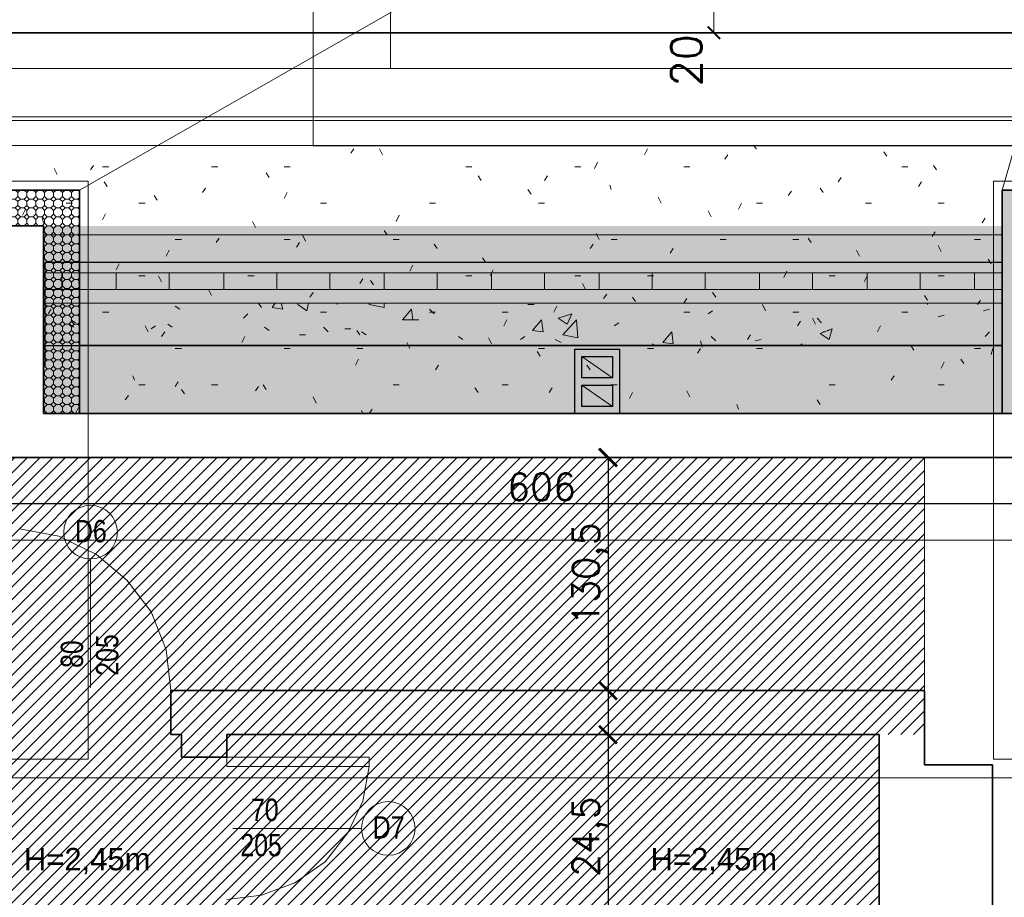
# Model space of a CAD drawing. Header units: millimetres. Extents: x -587 to 33545, y -26688 to 22494.
# Tile 56 of 256: x 9697 to 10247, y 6704 to 7195. Entities that reach past the tile are written whole.
import ezdxf
from ezdxf.lldxf.tags import DXFTag

# ---------------------------------------------------------------- set-up
doc = ezdxf.new("R2010")
doc.units = ezdxf.units.MM
doc.header["$MEASUREMENT"] = 0
for name, color, linetype, lineweight in [('A_istniejące ściany', 7, 'Continuous', 35), ('A_izolacja', 5, 'Continuous', 9), ('A_l.przekrojowa', 7, 'Continuous', 30), ('A_l.przerywana', 250, 'ICAD_ISO03W100', 9), ('A_l.widokowa', 250, 'Continuous', 18), ('l.przerywana', 104, 'ICAD_ISO03W100', 5), ('l.widokowa', 140, 'Continuous', 15), ('Nowe_820-G Rysunki Obrazki_Nr_pióra__1', 7, 'Continuous', 13), ('Nowe_820-G Rysunki Obrazki_Nr_pióra__101', 252, 'Continuous', 5), ('Nowe_820-G Rysunki Obrazki_Nr_pióra__19', 255, 'Continuous', 0), ('Nowe_820-G Rysunki Obrazki_Nr_pióra__22', 8, 'Continuous', 25), ('Nowe_820-G Rysunki Obrazki_Nr_pióra__23', 7, 'Continuous', 15), ('wymiarowanie', 176, 'Continuous', 9)]:
    doc.layers.add(name, color=color, linetype=linetype, lineweight=lineweight)
doc.layers.add('UWAGI_podłoga na legarachdo rozbiórki', color=254, linetype='Continuous', lineweight=13, plot=False)
doc.styles.add('styl2', font='simplex.shx')
doc.styles.add('STYL_AUTOMATYCZNY_12', font='txt', dxfattribs={"width": 0.79588})
doc.styles.add('STYL_AUTOMATYCZNY_15', font='txt', dxfattribs={"width": 0.7958})
doc.styles.add('STYL_AUTOMATYCZNY_17', font='txt', dxfattribs={"width": 0.8056})
doc.styles.add('STYL_AUTOMATYCZNY_18', font='txt', dxfattribs={"width": 0.7957})
doc.styles.add('STYL_AUTOMATYCZNY_6', font='txt', dxfattribs={"width": 0.9924})
tags = doc.linetypes.add('ICAD_ISO03W100', pattern=[30, 12, -18]).pattern_tags.tags
tags[6:7] = [DXFTag(74, 4), DXFTag(75, 0), DXFTag(340, '0'), DXFTag(46, 1.0), DXFTag(50, 0.0), DXFTag(44, 0.0), DXFTag(45, 0.0)]
tags[4:5] = [DXFTag(74, 4), DXFTag(75, 0), DXFTag(340, '0'), DXFTag(46, 1.0), DXFTag(50, 0.0), DXFTag(44, 0.0), DXFTag(45, 0.0)]
doc.dimstyles.new('Kopia I_1.100', dxfattribs={"dimtxt": 15, "dimasz": 10, "dimexe": 5, "dimexo": 1, "dimgap": 1.5, "dimtad": 1, "dimdec": 1, "dimrnd": 0.5, "dimtxsty": 'styl2', "dimblk": 'ARCHTICK', "dimcen": 5, "dimadec": 0, "dimazin": 0, "dimtfac": 1, "dimtdec": 1, "dimtmove": 0, "dimatfit": 3, "dimldrblk": 'ARCHTICK', "dimfxl": 10, "dimfxlon": 1, "dimarcsym": 0})
doc.dimstyles.new('Skala 1-100', dxfattribs={"dimtxt": 17, "dimasz": 7, "dimexe": 1, "dimexo": 1, "dimgap": 1.5, "dimtad": 1, "dimdec": 1, "dimrnd": 0.5, "dimtxsty": 'styl2', "dimblk": 'ARCHTICK', "dimcen": 7, "dimadec": 0, "dimazin": 0, "dimtfac": 1, "dimtdec": 1, "dimtmove": 1, "dimatfit": 3, "dimldrblk": 'ARCHTICK', "dimfxl": 15, "dimfxlon": 1, "dimlwd": -1, "dimlwe": -1, "dimarcsym": 0})

# ---------------------------------------------------------------- blocks, each defined once
blk = doc.blocks.new('_ArchTick')
at = {"color": 0, "linetype": 'ByBlock', "const_width": 0.15}
blk.add_lwpolyline([(-0.5, -0.5), (0.5, 0.5)], dxfattribs=at)
blk = doc.blocks.new('*D1863')
at = {"layer": 'Defpoints', "color": 0}
for p in [(10047.43, 6950.42), (10025.8, 6820.04), (10047.43, 6820.04)]:
    blk.add_point(p, dxfattribs=at)
at = {"layer": 'wymiarowanie', "color": 0, "lineweight": -2}
for p, q in [((10035.8, 6950.42), (10020.8, 6950.42)), ((10025.8, 6950.42), (10025.8, 6820.04)), ((10035.8, 6820.04), (10020.8, 6820.04))]:
    blk.add_line(p, q, dxfattribs=at)
at = {"layer": 'wymiarowanie', "color": 0, "lineweight": -2, "xscale": 10, "yscale": 10, "zscale": 10}
for p, rotation in [((10025.8, 6950.42), 90), ((10025.8, 6820.04), 270)]:
    blk.add_blockref('_ArchTick', p, dxfattribs=dict(at, rotation=rotation))
at = {"layer": 'wymiarowanie', "color": 0, "insert": (10015.73, 6885.23), "char_height": 15, "attachment_point": 5, "rotation": 90, "style": 'styl2'}
blk.add_mtext('130,5', dxfattribs=at)
blk = doc.blocks.new('*D1864')
at = {"layer": 'Defpoints', "color": 0}
for p in [(10047.43, 6820.04), (10025.8, 6795.48), (10046.43, 6795.48)]:
    blk.add_point(p, dxfattribs=at)
at = {"layer": 'wymiarowanie', "color": 0, "lineweight": -2}
for p, q in [((10035.8, 6820.04), (10020.8, 6820.04)), ((10025.8, 6820.04), (10025.8, 6795.48)), ((10035.8, 6795.48), (10020.8, 6795.48)), ((10025.8, 6795.48), (10025.8, 6717.4))]:
    blk.add_line(p, q, dxfattribs=at)
at = {"layer": 'wymiarowanie', "color": 0, "lineweight": -2, "xscale": 10, "yscale": 10, "zscale": 10}
for p, rotation in [((10025.8, 6820.04), 90), ((10025.8, 6795.48), 270)]:
    blk.add_blockref('_ArchTick', p, dxfattribs=dict(at, rotation=rotation))
at = {"layer": 'wymiarowanie', "color": 0, "insert": (10015.73, 6738.38), "char_height": 15, "attachment_point": 5, "rotation": 90, "style": 'styl2'}
blk.add_mtext('24,5', dxfattribs=at)
blk = doc.blocks.new('*D1865')
at = {"layer": 'Defpoints', "color": 0}
for p in [(10046.43, 6795.48), (10025.8, 6350.14), (10049.09, 6350.14)]:
    blk.add_point(p, dxfattribs=at)
at = {"layer": 'wymiarowanie', "color": 0, "lineweight": -2}
for p, q in [((10035.8, 6795.48), (10020.8, 6795.48)), ((10025.8, 6795.48), (10025.8, 6350.14)), ((10035.8, 6350.14), (10020.8, 6350.14))]:
    blk.add_line(p, q, dxfattribs=at)
at = {"layer": 'wymiarowanie', "color": 0, "lineweight": -2, "xscale": 10, "yscale": 10, "zscale": 10}
for p, rotation in [((10025.8, 6795.48), 90), ((10025.8, 6350.14), 270)]:
    blk.add_blockref('_ArchTick', p, dxfattribs=dict(at, rotation=rotation))
at = {"layer": 'wymiarowanie', "color": 0, "insert": (10015.73, 6610.38), "char_height": 15, "attachment_point": 5, "rotation": 90, "style": 'styl2'}
blk.add_mtext('445,5', dxfattribs=at)
blk = doc.blocks.new('*D1870')
at = {"layer": 'Defpoints', "color": 0}
for p in [(9685.55, 6950.42), (10291.76, 6950.42), (10291.76, 6924.64)]:
    blk.add_point(p, dxfattribs=at)
at = {"layer": 'wymiarowanie', "color": 0, "lineweight": -2}
for p, q in [((9685.55, 6934.64), (9685.55, 6919.64)), ((10291.76, 6934.64), (10291.76, 6919.64)), ((9685.55, 6924.64), (10291.76, 6924.64))]:
    blk.add_line(p, q, dxfattribs=at)
at = {"layer": 'wymiarowanie', "color": 0, "lineweight": -2, "xscale": 10, "yscale": 10, "zscale": 10, "rotation": 180}
blk.add_blockref('_ArchTick', (9685.55, 6924.64), dxfattribs=at)
at = {"layer": 'wymiarowanie', "color": 0, "lineweight": -2, "xscale": 10, "yscale": 10, "zscale": 10}
blk.add_blockref('_ArchTick', (10291.76, 6924.64), dxfattribs=at)
at = {"layer": 'wymiarowanie', "color": 0, "insert": (9988.65, 6934.01), "char_height": 15, "attachment_point": 5, "style": 'styl2'}
blk.add_mtext('606', dxfattribs=at)
blk = doc.blocks.new('*D1879')
at = {"layer": 'Defpoints', "color": 0}
for p in [(10109.65, 7208.02), (10085.05, 7188.02), (10109.65, 7188.02)]:
    blk.add_point(p, dxfattribs=at)
at = {"layer": 'wymiarowanie', "color": 0}
for p, q in [((10100.05, 7208.02), (10084.05, 7208.02)), ((10085.05, 7208.02), (10085.05, 7188.02)), ((10100.05, 7188.02), (10084.05, 7188.02))]:
    blk.add_line(p, q, dxfattribs=at)
at = {"layer": 'wymiarowanie', "color": 0, "xscale": 7, "yscale": 7, "zscale": 7}
for p, rotation in [((10085.05, 7208.02), 90), ((10085.05, 7188.02), -90.00000000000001)]:
    blk.add_blockref('_ArchTick', p, dxfattribs=dict(at, rotation=rotation))
at = {"layer": 'wymiarowanie', "color": 0, "insert": (10069.65, 7172.63), "char_height": 17, "attachment_point": 5, "rotation": 90, "style": 'styl2'}
blk.add_mtext('20', dxfattribs=at)

msp = doc.modelspace()

# ---------------------------------------------------------------- hatches: boundary and pattern name
at = {"layer": 'A_izolacja', "lineweight": 9}
h = msp.add_hatch(dxfattribs=at)
h.set_pattern_fill('OCTAGON', color=256, scale=5, style=0)
h.set_pattern_definition([(315, (-1439.3333, 1.45), (5.00000155, -1e-15), [2.05061, -5.02046]), (0, (-1437.8833, 0), (5, 5), [2.1, -2.9]), (45, (-1435.7833, 0), (6e-16, 5.00000155), [2.05061, -5.02046]), (135, (-1434.3333, 3.55), (-5.0000015, 6e-16), [2.05061, -5.02046]), (225, (-1437.8833, 5), (-1e-15, -5.00000155), [2.05061, -5.02046]), (270, (-1439.3333, 3.55), (5, -5), [2.1, -2.9])])
h.paths.add_polyline_path([(9569.87, 7059.64), (9569.87, 7053.72), (9569.87, 7044.4), (9569.87, 7036.78), (9569.87, 7013.08), (9569.87, 6974.98), (9589.87, 6974.98), (9589.87, 7079.96), (9615.27, 7079.96), (9615.27, 7099.96), (9569.87, 7099.96), (9569.87, 7074.88)])
h.paths.add_polyline_path([(9710.1, 7079.96), (9710.1, 6974.98), (9730.1, 6974.98), (9730.1, 7013.08), (9730.1, 7036.78), (9730.1, 7044.4), (9730.1, 7053.72), (9730.1, 7059.64), (9730.1, 7074.88), (9730.1, 7099.96), (9685.55, 7099.96), (9685.55, 7079.96)])
at = {"layer": 'A_izolacja'}
h = msp.add_hatch(dxfattribs=at)
h.set_pattern_fill('OCTAGON', color=5, scale=5, style=0)
h.set_pattern_definition([(315, (0, 1.45), (5.0000015, -1e-15), [2.05061, -5.02046]), (0, (1.45, 0), (5, 5), [2.1, -2.9]), (45, (3.55, 0), (6e-16, 5.0000015), [2.05061, -5.02046]), (135, (5, 3.55), (-5.0000015, 6e-16), [2.05061, -5.02046]), (225, (1.45, 5), (-1e-15, -5.0000015), [2.05061, -5.02046]), (270, (0, 3.55), (5, -5), [2.1, -2.9])])
h.paths.add_polyline_path([(10266.36, 6974.98), (10266.36, 7008), (10266.36, 7079.96), (10291.76, 7079.96), (10301.07, 7079.96), (10301.07, 7099.96), (10246.36, 7099.96), (10246.36, 6974.98)])
h.paths.add_polyline_path([(10451.78, 7099.96), (10451.78, 7079.96), (10461.09, 7079.96), (10486.49, 7079.96), (10486.49, 7008), (10486.49, 6974.98), (10506.49, 6974.98), (10506.49, 7099.96)])
at = {"layer": 'Nowe_820-G Rysunki Obrazki_Nr_pióra__1', "linetype": 'Continuous', "lineweight": 0, "true_color": 0xffffff}
msp.add_hatch(color=7, dxfattribs=at).paths.add_polyline_path([(10246.36, 6974.98), (9710.1, 6974.98), (9710.1, 7079.96), (10246.36, 7079.96)])
at = {"layer": 'UWAGI_podłoga na legarachdo rozbiórki'}
h = msp.add_hatch(dxfattribs=at)
h.set_pattern_fill('ANSI31', color=256, scale=40, style=0)
h.paths.add_polyline_path([(9421.39, 6795.48), (10177.46, 6795.48), (10177.46, 6350.14), (9421.39, 6350.14)])
h.paths.add_polyline_path([(10202.86, 6950.42), (9615.84, 6950.42), (9615.84, 6795.48), (10202.86, 6795.48)])
h.paths.add_polyline_path([(9628.82, 6350.14), (9707.56, 6279.86), (9707.56, 6219.75), (9987.81, 6219.75), (9987.81, 6350.14), (9887.65, 6350.14)])
h.paths.add_polyline_path([(9615.27, 7055.41), (9685.55, 7055.41), (9685.55, 6950.42), (9615.27, 6950.42)])

# ---------------------------------------------------------------- linework, layer by layer
at = {"layer": 'A_istniejące ściany', "color": 7, "linetype": 'Continuous'}
for p, q in [((10240.86, 6778.52), (10202.86, 6778.52)), ((10240.86, 6665.02), (10240.86, 6778.52))]:
    msp.add_line(p, q, dxfattribs=at)
for points in [[(9710.1, 6974.98), (10266.36, 6974.98)], [(9685.55, 6950.42), (9710.1, 6950.42)], [(9710.1, 6950.42), (10266.36, 6950.42)], [(10177.46, 6820.04), (9781.22, 6820.04)], [(9781.22, 6820.04), (9781.22, 6795.48)], [(10202.86, 6820.04), (10177.46, 6820.04)], [(10202.86, 6820.04), (10202.86, 6778.52)], [(9781.22, 6795.48), (9787.15, 6795.48)], [(9787.15, 6795.48), (9787.15, 6782.78)], [(9812.55, 6795.48), (10177.46, 6795.48)], [(9812.55, 6782.78), (9812.55, 6795.48)], [(10177.46, 6350.14), (10177.46, 6795.48)], [(9787.15, 6782.78), (9812.55, 6782.78)]]:
    msp.add_lwpolyline(points, dxfattribs=at)
at = {"layer": 'A_izolacja', "color": 7, "lineweight": 35}
msp.add_line((9730.1, 7013.08), (10246.36, 7013.08), dxfattribs=at)
at = {"layer": 'A_izolacja', "lineweight": 35}
for points in [[(9685.55, 7099.96), (9730.1, 7099.96), (9730.1, 6974.98)], [(10301.07, 7099.96), (10246.36, 7099.96), (10246.36, 6974.98)], [(9685.55, 7079.96), (9710.1, 7079.96), (9710.1, 6974.98)]]:
    msp.add_lwpolyline(points, dxfattribs=at)
at = {"layer": 'A_l.przekrojowa', "color": 5}
msp.add_lwpolyline([(10032.23, 6974.98), (10007.23, 6974.98), (10007.23, 7010.98), (10032.23, 7010.98)], close=True, dxfattribs=at)
at = {"layer": 'A_l.przekrojowa', "color": 5, "ltscale": 0.3}
for points in [[(10028.23, 6994.98), (10011.23, 6994.98), (10011.23, 7006.98), (10028.23, 7006.98)], [(10028.23, 6978.98), (10011.23, 6978.98), (10011.23, 6990.98), (10028.23, 6990.98)]]:
    msp.add_lwpolyline(points, close=True, dxfattribs=at)
at = {"layer": 'A_l.przerywana', "color": 5, "lineweight": 35}
msp.add_lwpolyline([(8847.19, 7722.4), (8847.19, 6053.28), (11882.33, 6053.28), (11882.33, 7728.19), (11086.25, 7728.19), (11086.25, 7188.02), (9643.26, 7188.02), (9643.26, 7722.4)], close=True, dxfattribs=at)
at = {"layer": 'A_l.przerywana', "color": 7, "linetype": 'ICAD_ISO03W100'}
msp.add_lwpolyline([(9623.26, 7702.4), (9904.19, 7702.4), (9904.19, 7168.02), (9623.26, 7168.02)], close=True, dxfattribs=at)
at = {"layer": 'A_l.przerywana', "color": 7, "linetype": 'ICAD_ISO03W100', "lineweight": 13}
for points in [[(9623.26, 7168.02), (11106.25, 7168.02)], [(11149.43, 7124.84), (9580.08, 7124.84)]]:
    msp.add_lwpolyline(points, dxfattribs=at)
at = {"layer": 'A_l.widokowa', "color": 5}
for points in [[(8894.25, 7675.33), (8894.25, 6100.34), (11835.26, 6100.34), (11835.26, 7681.13), (11133.32, 7681.13), (11133.32, 7140.95), (9596.19, 7140.95), (9596.19, 7675.33)], [(8896.25, 7673.33), (8896.25, 6102.34), (11833.26, 6102.34), (11833.26, 7679.13), (11135.32, 7679.13), (11135.32, 7138.95), (9594.19, 7138.95), (9594.19, 7673.33)]]:
    msp.add_lwpolyline(points, close=True, dxfattribs=at)
at = {"layer": 'l.przerywana', "color": 5, "ltscale": 0.3}
for p, q in [((10028.23, 6994.98), (10011.23, 7006.98)), ((10028.23, 6978.98), (10011.23, 6990.98))]:
    msp.add_line(p, q, dxfattribs=at)
at = {"layer": 'l.przerywana', "color": 7, "lineweight": 15}
msp.add_line((10202.86, 6820.04), (10202.86, 6950.42), dxfattribs=at)
at = {"layer": 'l.przerywana', "color": 7}
for points in [[(9904.19, 7702.4), (8867.19, 7702.4), (8867.19, 6073.28), (11862.33, 6073.28), (11862.33, 7708.19), (11106.25, 7708.19), (11106.25, 7168.02), (9904.19, 7168.02), (9904.19, 7702.4), (8867.19, 7702.4)], [(9904.19, 7702.4), (8867.19, 7702.4), (8867.19, 6073.28), (11862.33, 6073.28), (11862.33, 7708.19), (11106.25, 7708.19), (11106.25, 7168.02), (9904.19, 7168.02), (9904.19, 7702.4), (8867.19, 7702.4)], [(9623.26, 7702.4), (9904.19, 7702.4), (9904.19, 7168.02)]]:
    msp.add_lwpolyline(points, dxfattribs=at)
msp.add_lwpolyline([(8910.51, 7659.07), (8910.51, 6116.61), (11819, 6116.61), (11819, 7664.86), (11149.58, 7664.86), (11149.58, 7124.69), (9860.86, 7124.69), (9860.86, 7659.07)], close=True, dxfattribs=at)
at = {"layer": 'l.przerywana', "color": 6}
for points in [[(9131.06, 7438.52), (9131.06, 6337.16), (11598.45, 6337.16), (11598.45, 7444.31), (11370.13, 7444.31), (11370.13, 6904.14), (9353.84, 6904.14), (9353.84, 7438.52)], [(9263.86, 6771.34), (9263.86, 6469.96), (11465.65, 6469.96), (11465.65, 6771.34)]]:
    msp.add_lwpolyline(points, close=True, dxfattribs=at)
at = {"layer": 'l.przerywana', "color": 5, "ltscale": 0.5}
for points in [[(9564.87, 7104.96), (9735.1, 7104.96), (9735.1, 6781.76), (9564.87, 6781.76)], [(10241.36, 7104.96), (10511.49, 7104.96), (10511.49, 6781.76), (10241.36, 6781.76)]]:
    msp.add_lwpolyline(points, close=True, dxfattribs=at)
at = {"layer": 'l.widokowa', "color": 7, "linetype": 'Continuous', "lineweight": 9}
msp.add_line((9723.75, 6781.76), (9584.28, 6781.76), dxfattribs=at)
at = {"layer": 'Nowe_820-G Rysunki Obrazki_Nr_pióra__1', "color": 7, "linetype": 'Continuous', "lineweight": 13}
for points in [[(9590.72, 7079.96), (9710.1, 7079.96)], [(9710.1, 7079.96), (9710.1, 6974.98)], [(9948.01, 6974.98), (9937.85, 6974.98)], [(9948.01, 6974.98), (9958.17, 6974.98)], [(9948.01, 6950.42), (9937.85, 6950.42)], [(9948.01, 6950.42), (9958.17, 6950.42)], [(10235.03, 6950.42), (10225.72, 6950.42)], [(10235.03, 6950.42), (10245.19, 6950.42)], [(9696.55, 6910.63), (9718.57, 6906.4)], [(9718.57, 6906.4), (9739.73, 6896.24)], [(9739.73, 6896.24), (9756.67, 6881.84)], [(9736.35, 6821.73), (9736.35, 6893.7)], [(10202.86, 6881), (10202.86, 6891.16)], [(9756.67, 6881.84), (9770.21, 6864.06)], [(10202.86, 6881), (10202.86, 6870.84)], [(9770.21, 6864.06), (9778.68, 6842.9)], [(9778.68, 6842.9), (9781.22, 6820.04)], [(9948.01, 6820.04), (9937.85, 6820.04)], [(9948.01, 6820.04), (9958.17, 6820.04)], [(9948.01, 6795.48), (9937.85, 6795.48)], [(9948.01, 6795.48), (9958.17, 6795.48)], [(9892.13, 6777.7), (9888.75, 6758.23)], [(9888.75, 6758.23), (9880.28, 6740.45)], [(9815.93, 6742.99), (9887.9, 6742.99)], [(9880.28, 6740.45), (9867.58, 6724.36)], [(9867.58, 6724.36), (9850.65, 6712.51)], [(9850.65, 6712.51), (9832.02, 6705.74)], [(9832.02, 6705.74), (9812.55, 6703.2)]]:
    msp.add_lwpolyline(points, dxfattribs=at)
for centre in [(9736.35, 6908.7), (9902.9, 6742.99)]:
    msp.add_circle(centre, 15, dxfattribs=at)
at = {"layer": 'Nowe_820-G Rysunki Obrazki_Nr_pióra__101', "color": 252, "linetype": 'Continuous', "lineweight": 5}
for points in [[(10246.36, 7074.88), (9710.1, 7074.88)], [(9710.95, 7059.64), (9710.95, 7001.22)], [(9710.95, 7053.72), (10246.36, 7053.72)], [(9720.26, 7044.4), (9720.26, 7053.72)], [(9750.74, 7044.4), (9750.74, 7053.72)], [(9780.37, 7044.4), (9780.37, 7053.72)], [(9810.85, 7044.4), (9810.85, 7053.72)], [(9840.49, 7044.4), (9840.49, 7053.72)], [(9870.12, 7044.4), (9870.12, 7053.72)], [(9900.6, 7044.4), (9900.6, 7053.72)], [(9930.23, 7044.4), (9930.23, 7053.72)], [(9960.71, 7044.4), (9960.71, 7053.72)], [(9990.35, 7044.4), (9990.35, 7053.72)], [(10020.83, 7044.4), (10020.83, 7053.72)], [(10050.46, 7044.4), (10050.46, 7053.72)], [(10080.09, 7044.4), (10080.09, 7053.72)], [(10110.57, 7044.4), (10110.57, 7053.72)], [(10140.21, 7044.4), (10140.21, 7053.72)], [(10170.69, 7044.4), (10170.69, 7053.72)], [(10200.32, 7044.4), (10200.32, 7053.72)], [(10230.8, 7044.4), (10230.8, 7053.72)], [(9710.95, 7044.4), (10246.36, 7044.4)], [(9710.95, 7036.78), (10246.36, 7036.78)], [(9783.76, 7035.09), (9786.3, 7033.4)], [(9837.95, 7034.24), (9839.64, 7036.78)], [(9837.95, 7034.24), (9843.87, 7033.4)], [(9843.87, 7033.4), (9843.03, 7036.78)], [(9852.34, 7035.94), (9852.34, 7036.78)], [(9852.34, 7035.94), (9857.42, 7032.55)], [(9857.42, 7032.55), (9858.27, 7036.78)], [(9874.35, 7035.94), (9874.35, 7036.78)], [(9892.13, 7035.94), (9892.13, 7036.78)], [(9892.13, 7035.94), (9900.6, 7034.24)], [(9900.6, 7034.24), (9900.6, 7036.78)], [(9910.76, 7027.47), (9915.84, 7033.4)], [(9916.69, 7027.47), (9915.84, 7033.4)], [(9926, 7033.4), (9928.54, 7030.86)], [(9981.03, 7035.94), (9984.42, 7035.94)], [(10204.55, 7036.78), (10204.55, 7035.94)], [(10235.88, 7032.55), (10239.27, 7033.4)], [(9725.34, 7027.47), (9727.88, 7025.78)], [(9821.86, 7028.32), (9824.4, 7030.86)], [(9910.76, 7027.47), (9916.69, 7027.47)], [(9916.69, 7027.47), (9920.07, 7027.47)], [(9983.57, 7021.54), (9988.65, 7027.47)], [(9989.5, 7020.7), (9988.65, 7027.47)], [(9997.97, 7028.32), (10005.59, 7030.86)], [(9997.97, 7028.32), (10003.05, 7024.93)], [(10000.51, 7019), (10008.13, 7027.47)], [(10003.05, 7024.93), (10005.59, 7030.86)], [(10008.97, 7017.31), (10008.13, 7027.47)], [(10081.79, 7030.86), (10084.33, 7032.55)], [(10142.75, 7028.32), (10145.29, 7025.78)], [(10210.48, 7029.16), (10213.87, 7030.01)], [(9724.49, 7024.93), (9727.03, 7023.24)], [(9770.21, 7022.39), (9772.75, 7024.08)], [(9779.53, 7024.93), (9782.07, 7023.24)], [(9833.71, 7023.24), (9836.25, 7021.54)], [(9866.73, 7023.24), (9869.27, 7020.7)], [(9878.59, 7022.39), (9881.97, 7022.39)], [(10029.29, 7024.08), (10031.83, 7025.78)], [(10144.44, 7019.85), (10151.21, 7022.39)], [(10149.52, 7016.46), (10151.21, 7022.39)], [(9718.57, 7014.77), (9721.11, 7017.31)], [(9853.19, 7019), (9856.57, 7019)], [(9887.9, 7020.7), (9890.44, 7019)], [(9942.09, 7018.16), (9944.63, 7016.46)], [(9976.8, 7016.46), (9979.34, 7018.16)], [(9983.57, 7021.54), (9989.5, 7020.7)], [(9996.27, 7016.46), (9999.66, 7014.77)], [(10000.51, 7019), (10008.97, 7017.31)], [(10056.39, 7014.77), (10061.47, 7020.7)], [(10062.31, 7013.92), (10061.47, 7020.7)], [(10083.48, 7018.16), (10086.02, 7015.62)], [(10108.03, 7015.62), (10111.42, 7016.46)], [(10144.44, 7019.85), (10149.52, 7016.46)], [(10146.13, 7020.7), (10149.52, 7021.54)], [(10236.73, 7018.16), (10239.27, 7020.7)], [(10050.46, 7013.92), (10052.15, 7013.08)], [(10056.39, 7014.77), (10062.31, 7013.92)], [(10133.43, 7013.08), (10134.28, 7013.92)], [(10134.28, 7013.08), (10134.28, 7013.92)], [(9710.1, 6974.98), (9710.1, 7001.22)]]:
    msp.add_lwpolyline(points, dxfattribs=at)
at = {"layer": 'Nowe_820-G Rysunki Obrazki_Nr_pióra__19', "color": 255, "linetype": 'Continuous', "lineweight": 0}
for points in [[(9883.67, 7123.14), (9881.97, 7120.6)], [(9899.75, 7119.76), (9898.06, 7123.14)], [(10047.92, 7123.14), (10046.23, 7119.76)], [(10108.88, 7123.14), (10107.19, 7124.84)], [(10181.69, 7118.91), (10180, 7121.45)], [(10019.98, 7115.52), (10018.29, 7112.14)], [(10092.79, 7119.76), (10091.1, 7117.22)], [(9717.72, 7108.75), (9716.03, 7112.14)], [(9738.04, 7113.83), (9736.35, 7111.29)], [(9743.12, 7112.98), (9746.51, 7112.98)], [(9804.08, 7112.98), (9807.47, 7112.98)], [(9844.72, 7112.98), (9848.11, 7112.98)], [(9946.32, 7112.98), (9949.71, 7112.98)], [(10007.28, 7112.98), (10010.67, 7112.98)], [(10068.24, 7112.98), (10071.63, 7112.98)], [(10190.16, 7112.98), (10193.55, 7112.98)], [(10209.63, 7111.29), (10207.94, 7113.83)], [(9745.66, 7101.98), (9743.97, 7104.52)], [(9836.25, 7107.06), (9834.56, 7109.6)], [(9954.79, 7105.36), (9953.09, 7107.9)], [(9992.04, 7107.9), (9990.35, 7105.36)], [(10156.29, 7107.06), (10154.6, 7104.52)], [(10201.17, 7104.52), (10199.47, 7101.98)], [(9800.69, 7101.13), (9799, 7098.59)], [(9982.73, 7097.74), (9981.03, 7100.28)], [(10027.6, 7100.28), (10026.75, 7102.82)], [(10128.35, 7099.44), (10126.66, 7096.9)], [(10146.13, 7098.59), (10144.44, 7101.13)], [(9773.6, 7094.36), (9771.91, 7096.9)], [(9846.41, 7098.59), (9844.72, 7095.2)], [(10055.54, 7092.66), (10053.85, 7096.05)], [(9699.94, 7089.28), (9698.25, 7085.89)], [(9722.8, 7092.66), (9726.19, 7092.66)], [(9763.44, 7092.66), (9766.83, 7092.66)], [(9865.04, 7092.66), (9868.43, 7092.66)], [(9926, 7092.66), (9929.39, 7092.66)], [(9986.96, 7092.66), (9990.35, 7092.66)], [(10083.48, 7085.04), (10081.79, 7088.43)], [(10100.41, 7092.66), (10098.72, 7089.28)], [(10108.88, 7092.66), (10112.27, 7092.66)], [(10169.84, 7092.66), (10173.23, 7092.66)], [(10210.48, 7092.66), (10213.87, 7092.66)], [(9710.1, 7081.66), (9709.25, 7084.2)], [(9744.81, 7086.74), (9743.12, 7083.35)], [(9828.63, 7079.12), (9826.94, 7082.5)], [(9909.07, 7085.89), (9907.37, 7082.5)], [(10236.73, 7084.2), (10235.03, 7081.66)], [(9902.29, 7074.88), (9900.6, 7077.42)], [(9783.76, 7072.34), (9787.15, 7072.34)], [(9808.31, 7073.19), (9806.62, 7070.65)], [(9844.72, 7072.34), (9848.11, 7072.34)], [(9856.57, 7071.5), (9854.88, 7074.88)], [(9905.68, 7072.34), (9909.07, 7072.34)], [(10020.83, 7072.34), (10019.13, 7075.73)], [(10027.6, 7072.34), (10030.99, 7072.34)], [(10088.56, 7072.34), (10091.95, 7072.34)], [(10129.2, 7072.34), (10132.59, 7072.34)], [(10139.36, 7070.65), (10137.67, 7073.19)], [(10208.79, 7076.58), (10207.09, 7074.04)], [(10230.8, 7072.34), (10234.19, 7072.34)], [(9780.37, 7066.42), (9778.68, 7063.03)], [(9853.19, 7070.65), (9851.49, 7068.11)], [(9930.23, 7067.26), (9928.54, 7069.8)], [(10017.44, 7069.8), (10015.75, 7067.26)], [(10062.31, 7067.26), (10060.62, 7064.72)], [(10166.45, 7063.03), (10164.76, 7066.42)], [(10212.17, 7065.57), (10210.48, 7068.96)], [(9957.33, 7059.64), (9955.63, 7062.18)], [(10240.11, 7058.8), (10238.42, 7061.34)], [(9752.43, 7058.8), (9750.74, 7055.41)], [(9916.69, 7057.95), (9914.99, 7054.56)], [(9961.56, 7055.41), (9959.87, 7052.02)], [(9763.44, 7052.02), (9766.83, 7052.02)], [(9776.14, 7048.64), (9774.45, 7052.02)], [(9824.4, 7052.02), (9827.79, 7052.02)], [(9888.75, 7050.33), (9887.05, 7047.79)], [(9894.67, 7046.94), (9892.98, 7049.48)], [(9946.32, 7052.02), (9949.71, 7052.02)], [(10007.28, 7052.02), (10010.67, 7052.02)], [(10047.92, 7052.02), (10051.31, 7052.02)], [(10125.81, 7054.56), (10124.12, 7051.18)], [(10149.52, 7052.02), (10152.91, 7052.02)], [(10170.69, 7052.02), (10168.99, 7048.64)], [(10210.48, 7052.02), (10213.87, 7052.02)], [(9730.42, 7046.1), (9729.57, 7048.64)], [(9804.08, 7041.02), (9802.39, 7044.4)], [(10013.21, 7044.4), (10011.51, 7047.79)], [(9860.81, 7042.71), (9859.11, 7040.17)], [(10025.06, 7041.86), (10023.37, 7039.32)], [(10041.15, 7037.63), (10039.45, 7040.17)], [(10069.93, 7039.32), (10068.24, 7036.78)], [(10086.02, 7040.17), (10084.33, 7042.71)], [(10204.55, 7038.48), (10202.86, 7041.02)], [(10234.19, 7038.48), (10232.49, 7035.94)], [(9714.33, 7033.4), (9712.64, 7030.86)], [(9832.02, 7034.24), (9830.33, 7036.78)], [(9997.12, 7035.09), (9995.43, 7031.7)], [(10113.96, 7032.55), (10112.27, 7035.94)], [(9743.12, 7031.7), (9746.51, 7031.7)], [(9865.04, 7031.7), (9868.43, 7031.7)], [(9926, 7031.7), (9929.39, 7031.7)], [(9966.64, 7031.7), (9970.03, 7031.7)], [(9969.18, 7027.47), (9967.49, 7024.08)], [(10068.24, 7031.7), (10071.63, 7031.7)], [(10129.2, 7031.7), (10132.59, 7031.7)], [(10141.9, 7024.93), (10140.21, 7028.32)], [(10190.16, 7031.7), (10193.55, 7031.7)], [(9768.52, 7020.7), (9766.83, 7024.08)], [(10133.43, 7026.62), (10131.74, 7024.08)], [(10178.31, 7024.08), (10176.61, 7020.7)], [(9777.83, 7020.7), (9776.14, 7018.16)], [(9822.71, 7018.16), (9821.01, 7014.77)], [(9887.05, 7019), (9885.36, 7021.54)], [(9960.71, 7013.92), (9959.02, 7017.31)], [(10105.49, 7019), (10103.8, 7016.46)], [(9783.76, 7011.38), (9787.15, 7011.38)], [(9844.72, 7011.38), (9848.11, 7011.38)], [(9885.36, 7011.38), (9888.75, 7011.38)], [(9914.99, 7011.38), (9913.3, 7014.77)], [(9986.96, 7011.38), (9990.35, 7011.38)], [(10047.92, 7011.38), (10051.31, 7011.38)], [(10077.55, 7011.38), (10075.86, 7008.84)], [(10078.4, 7012.23), (10077.55, 7015.62)], [(10108.88, 7011.38), (10112.27, 7011.38)], [(10196.93, 7010.54), (10195.24, 7013.08)], [(10230.8, 7011.38), (10234.19, 7011.38)], [(10240.96, 7011.38), (10240.11, 7008)], [(9721.95, 7005.46), (9720.26, 7002.92)], [(9886.21, 7005.46), (9884.51, 7002.07)], [(9987.81, 7007.15), (9986.11, 7009.69)], [(10224.87, 7002.92), (10223.18, 7005.46)], [(9931.08, 7002.07), (9929.39, 6999.53)], [(10015.75, 6999.53), (10014.05, 7002.07)], [(10213.87, 7003.76), (10212.17, 7000.38)], [(9760.9, 6993.6), (9760.05, 6996.14)], [(10185.93, 6996.14), (10184.23, 6993.6)], [(9763.44, 6991.06), (9766.83, 6991.06)], [(9785.45, 6992.76), (9783.76, 6990.22)], [(9804.08, 6991.06), (9807.47, 6991.06)], [(9830.33, 6990.22), (9828.63, 6987.68)], [(9834.56, 6988.52), (9832.87, 6991.06)], [(9905.68, 6991.06), (9909.07, 6991.06)], [(9953.09, 6986.83), (9951.4, 6989.37)], [(9966.64, 6991.06), (9970.03, 6991.06)], [(9994.58, 6989.37), (9992.89, 6986.83)], [(10027.6, 6991.06), (10030.99, 6991.06)], [(10149.52, 6991.06), (10152.91, 6991.06)], [(10210.48, 6991.06), (10213.87, 6991.06)], [(9757.51, 6985.14), (9755.82, 6982.6)], [(9788.84, 6985.98), (9787.15, 6988.52)], [(9862.5, 6980.9), (9860.81, 6984.29)], [(10039.45, 6986.83), (10037.76, 6983.44)], [(10071.63, 6984.29), (10069.93, 6987.68)], [(9729.57, 6978.36), (9727.88, 6974.98)], [(10098.72, 6977.52), (10097.87, 6980.06)], [(10144.44, 6980.06), (10142.75, 6982.6)], [(9888.75, 6974.98), (9887.9, 6976.67)], [(9893.83, 6977.52), (9892.13, 6974.98)]]:
    msp.add_lwpolyline(points, dxfattribs=at)
at = {"layer": 'Nowe_820-G Rysunki Obrazki_Nr_pióra__22', "color": 8, "linetype": 'Continuous', "lineweight": 25}
for points in [[(9710.95, 7059.64), (10246.36, 7059.64)], [(9710.95, 7013.08), (10246.36, 7013.08)]]:
    msp.add_lwpolyline(points, dxfattribs=at)
at = {"layer": 'Nowe_820-G Rysunki Obrazki_Nr_pióra__23', "color": 7, "linetype": 'Continuous', "lineweight": 15}
for points in [[(9685.55, 7079.96), (9710.1, 7079.96)], [(9710.1, 7079.96), (9710.1, 7001.22)], [(9710.1, 6974.98), (10266.36, 6974.98)], [(9812.55, 6782.78), (9892.13, 6782.78)], [(9812.55, 6782.78), (9812.55, 6777.7)], [(9892.13, 6782.78), (9892.13, 6777.7)], [(9812.55, 6777.7), (9892.13, 6777.7)]]:
    msp.add_lwpolyline(points, dxfattribs=at)
at = {"layer": 'wymiarowanie', "color": 7}
for p, q in [((9730.1, 7099.96), (10346.97, 7452.19)), ((10346.97, 7452.19), (10246.36, 7099.96))]:
    msp.add_line(p, q, dxfattribs=at)

# ---------------------------------------------------------------- texts
at = {"layer": 'Nowe_820-G Rysunki Obrazki_Nr_pióra__1', "color": 7, "linetype": 'Continuous', "lineweight": 13, "char_height": 12.5, "attachment_point": 7}
for s, insert, style in [('\\A1;{\\pql;\\fArial|b0|i0|c238|p0;\\W0.795700;D6}', (9727.63, 6902.83), 'STYL_AUTOMATYCZNY_18'), ('\\A1;{\\pql;\\fArial|b0|i0|c238|p0;\\W0.795800;70}', (9826.09, 6746.98), 'STYL_AUTOMATYCZNY_15'), ('\\A1;{\\pql;\\fArial|b0|i0|c238|p0;\\W0.805600;D7}', (9894.07, 6737.33), 'STYL_AUTOMATYCZNY_17'), ('\\A1;{\\pql;\\fArial|b0|i0|c238|p0;\\W0.795800;205}', (9820.16, 6727.26), 'STYL_AUTOMATYCZNY_15'), ('\\A1;{\\pql;\\fArial|b0|i0|c238|p0;\\W0.992400;H=2,45m}', (9699.09, 6717.25), 'STYL_AUTOMATYCZNY_6'), ('\\A1;{\\pql;\\fArial|b0|i0|c238|p0;\\W0.992400;H=2,45m}', (10049.61, 6717.25), 'STYL_AUTOMATYCZNY_6')]:
    msp.add_mtext(s, dxfattribs=dict(at, insert=insert, style=style))
at = {"layer": 'Nowe_820-G Rysunki Obrazki_Nr_pióra__1', "color": 7, "linetype": 'Continuous', "lineweight": 13, "char_height": 12.5, "attachment_point": 7, "rotation": 90, "style": 'STYL_AUTOMATYCZNY_12'}
for s, insert in [('\\A1;{\\pql;\\fArial|b0|i0|c238|p0;\\W0.795880;80}', (9732.36, 6832.74)), ('\\A1;{\\pql;\\fArial|b0|i0|c238|p0;\\W0.795880;205}', (9752.07, 6828.4))]:
    msp.add_mtext(s, dxfattribs=dict(at, insert=insert))

# ---------------------------------------------------------------- dimensions: what is measured, and where the dimension line sits
at = {"layer": 'wymiarowanie'}
dim = msp.add_linear_dim(base=(10085.05, 7188.02), p1=(10109.65, 7208.02), p2=(10109.65, 7188.02), angle=90, dimstyle='Skala 1-100', dxfattribs=at)
dim.commit()
dim.dimension.update_dxf_attribs({"geometry": '*D1879', "text_midpoint": (10080.08, 7172.63), "dimtype": 160})
dim = msp.add_linear_dim(base=(10025.8, 6820.04), p1=(10047.43, 6950.42), p2=(10047.43, 6820.04), angle=90, dimstyle='Kopia I_1.100', dxfattribs=at)
dim.commit()
dim.dimension.update_dxf_attribs({"geometry": '*D1863', "text_midpoint": (10015.73, 6885.23)})
dim = msp.add_linear_dim(base=(10291.76, 6924.64), p1=(9685.55, 6950.42), p2=(10291.76, 6950.42), dimstyle='Kopia I_1.100', override={"dimtmove": 1}, dxfattribs=at)
dim.commit()
dim.dimension.update_dxf_attribs({"geometry": '*D1870', "text_midpoint": (9988.65, 6934.01)})
for base, p1, p2, picture, middle in [((10025.8, 6795.48), (10047.43, 6820.04), (10046.43, 6795.48), '*D1864', (10025.8, 6738.38)), ((10025.8, 6350.14), (10046.43, 6795.48), (10049.09, 6350.14), '*D1865', (10025.8, 6610.38))]:
    dim = msp.add_linear_dim(base=base, p1=p1, p2=p2, angle=90, dimstyle='Kopia I_1.100', override={"dimtmove": 1}, dxfattribs=at)
    dim.commit()
    dim.dimension.update_dxf_attribs({"geometry": picture, "text_midpoint": middle, "dimtype": 160})

doc.saveas('drawing.dxf')
